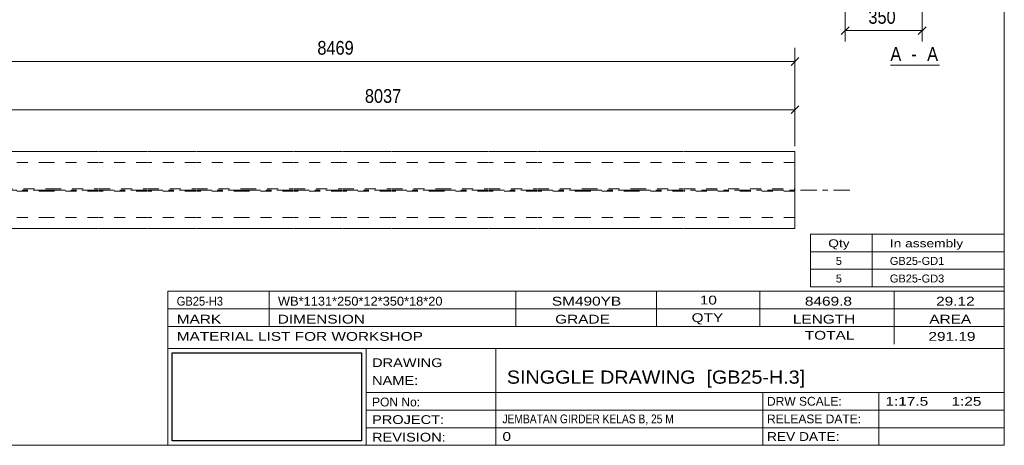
# Model space of a CAD drawing. Header units: millimetres. Extents: x 2 to 282, y 5 to 195.
# Tile 4 of 6: x 103 to 282, y 5 to 82. Entities that reach past the tile are written whole.
import ezdxf

# ---------------------------------------------------------------- set-up
doc = ezdxf.new("R2010")
doc.units = ezdxf.units.MM
for name, pattern in [('XKITLINE00', [0]), ('XKITLINE02', [4, 2, -2]), ('XKITLINE03', [6, 3, -1, 1, -1])]:
    doc.linetypes.add(name, pattern=pattern)
for name, color, linetype, lineweight in [('DrawingSheet', 5, 'Continuous', 0), ('OtherObjectType', 1, 'Continuous', 0), ('Part', 2, 'Continuous', 0), ('Z-DIMENSIONS', 1, 'Continuous', 0)]:
    doc.layers.add(name, color=color, linetype=linetype, lineweight=lineweight)
doc.styles.add('ARIAL', font='ARIAL.TTF')
doc.styles.add('ARIAL_NARROW', font='ARIALN.TTF')
picture_1 = doc.add_image_def('image2.jpg', size_in_pixel=(188, 71))

# ---------------------------------------------------------------- blocks, each defined once
blk = doc.blocks.new('*A21')
at = {"layer": 'Part', "linetype": 'XKITLINE00', "lineweight": 0}
for p, q in [((99.76, 58.41), (108.52, 58.41)), ((108.62, 58.41), (117.38, 58.41)), ((117.48, 58.41), (126.24, 58.41)), ((126.34, 58.41), (135.1, 58.41)), ((135.2, 58.41), (143.96, 58.41)), ((144.06, 58.41), (152.82, 58.41)), ((152.92, 58.41), (161.68, 58.41)), ((161.78, 58.41), (170.54, 58.41)), ((170.64, 58.41), (179.4, 58.41)), ((179.5, 58.41), (188.26, 58.41)), ((188.36, 58.41), (197.12, 58.41)), ((197.22, 58.41), (205.98, 58.41)), ((206.08, 58.41), (214.84, 58.41)), ((214.94, 58.41), (223.7, 58.41)), ((223.8, 58.41), (243.95, 58.41)), ((243.95, 58.41), (243.95, 44.41)), ((108.52, 44.41), (99.76, 44.41)), ((117.38, 44.41), (108.62, 44.41)), ((126.24, 44.41), (117.48, 44.41)), ((135.1, 44.41), (126.34, 44.41)), ((143.96, 44.41), (135.2, 44.41)), ((152.82, 44.41), (144.06, 44.41)), ((161.68, 44.41), (152.92, 44.41)), ((170.54, 44.41), (161.78, 44.41)), ((179.4, 44.41), (170.64, 44.41)), ((188.26, 44.41), (179.5, 44.41)), ((197.12, 44.41), (188.36, 44.41)), ((205.98, 44.41), (197.22, 44.41)), ((214.84, 44.41), (206.08, 44.41)), ((223.7, 44.41), (214.94, 44.41)), ((243.95, 44.41), (223.8, 44.41))]:
    blk.add_line(p, q, dxfattribs=at)
at = {"layer": 'Part', "linetype": 'XKITLINE02', "lineweight": 0}
for p, q in [((108.52, 56.41), (99.76, 56.41)), ((117.38, 56.41), (108.62, 56.41)), ((126.24, 56.41), (117.48, 56.41)), ((135.1, 56.41), (126.34, 56.41)), ((143.96, 56.41), (135.2, 56.41)), ((152.82, 56.41), (144.06, 56.41)), ((161.68, 56.41), (152.92, 56.41)), ((170.54, 56.41), (161.78, 56.41)), ((179.4, 56.41), (170.64, 56.41)), ((188.26, 56.41), (179.5, 56.41)), ((197.12, 56.41), (188.36, 56.41)), ((205.98, 56.41), (197.22, 56.41)), ((214.84, 56.41), (206.08, 56.41)), ((223.7, 56.41), (214.94, 56.41)), ((243.95, 56.41), (223.8, 56.41)), ((99.76, 51.65), (108.52, 51.65)), ((108.52, 51.17), (99.76, 51.17)), ((108.62, 51.65), (117.38, 51.65)), ((117.38, 51.17), (108.62, 51.17)), ((117.48, 51.65), (126.24, 51.65)), ((126.24, 51.17), (117.48, 51.17)), ((126.34, 51.65), (135.1, 51.65)), ((135.1, 51.17), (126.34, 51.17)), ((135.2, 51.65), (143.96, 51.65)), ((143.96, 51.17), (135.2, 51.17)), ((144.06, 51.65), (152.82, 51.65)), ((152.82, 51.17), (144.06, 51.17)), ((152.92, 51.65), (161.68, 51.65)), ((161.68, 51.17), (152.92, 51.17)), ((161.78, 51.65), (170.54, 51.65)), ((170.54, 51.17), (161.78, 51.17)), ((170.64, 51.65), (179.4, 51.65)), ((179.4, 51.17), (170.64, 51.17)), ((179.5, 51.65), (188.26, 51.65)), ((188.26, 51.17), (179.5, 51.17)), ((188.36, 51.65), (197.12, 51.65)), ((197.12, 51.17), (188.36, 51.17)), ((197.22, 51.65), (205.98, 51.65)), ((205.98, 51.17), (197.22, 51.17)), ((206.08, 51.65), (214.84, 51.65)), ((214.84, 51.17), (206.08, 51.17)), ((214.94, 51.65), (223.7, 51.65)), ((223.7, 51.17), (214.94, 51.17)), ((223.8, 51.65), (243.95, 51.65)), ((243.95, 51.17), (223.8, 51.17)), ((108.52, 46.41), (99.76, 46.41)), ((117.38, 46.41), (108.62, 46.41)), ((126.24, 46.41), (117.48, 46.41)), ((135.1, 46.41), (126.34, 46.41)), ((143.96, 46.41), (135.2, 46.41)), ((152.82, 46.41), (144.06, 46.41)), ((161.68, 46.41), (152.92, 46.41)), ((170.54, 46.41), (161.78, 46.41)), ((179.4, 46.41), (170.64, 46.41)), ((188.26, 46.41), (179.5, 46.41)), ((197.12, 46.41), (188.36, 46.41)), ((205.98, 46.41), (197.22, 46.41)), ((214.84, 46.41), (206.08, 46.41)), ((223.7, 46.41), (214.94, 46.41)), ((243.95, 46.41), (223.8, 46.41))]:
    blk.add_line(p, q, dxfattribs=at)
at = {"layer": 'Part', "linetype": 'XKITLINE03', "lineweight": 0}
for p, q in [((108.52, 51.41), (99.76, 51.41)), ((117.38, 51.41), (108.62, 51.41)), ((126.24, 51.41), (117.48, 51.41)), ((135.1, 51.41), (126.34, 51.41)), ((143.96, 51.41), (135.2, 51.41)), ((152.82, 51.41), (144.06, 51.41)), ((161.68, 51.41), (152.92, 51.41)), ((170.54, 51.41), (161.78, 51.41)), ((179.4, 51.41), (170.64, 51.41)), ((188.26, 51.41), (179.5, 51.41)), ((197.12, 51.41), (188.36, 51.41)), ((205.98, 51.41), (197.22, 51.41)), ((214.84, 51.41), (206.08, 51.41)), ((223.7, 51.41), (214.94, 51.41)), ((253.95, 51.41), (223.8, 51.41))]:
    blk.add_line(p, q, dxfattribs=at)
blk = doc.blocks.new('*A40')
at = {"layer": 'DrawingSheet', "linetype": 'XKITLINE00', "lineweight": 0}
for p, q in [((282, 5), (282, 195)), ((5, 5), (282, 5))]:
    blk.add_line(p, q, dxfattribs=at)
blk = doc.blocks.new('*A42')
at = {"layer": 'OtherObjectType', "linetype": 'XKITLINE00', "lineweight": 0}
for p, q in [((246.8, 40.2), (246.8, 43.4)), ((246.8, 43.4), (282, 43.4)), ((258, 40.2), (258, 43.4)), ((282, 40.2), (282, 43.4)), ((246.8, 40.2), (282, 40.2)), ((246.8, 37), (246.8, 40.2)), ((258, 37), (258, 40.2)), ((282, 37), (282, 40.2)), ((246.8, 37), (282, 37)), ((246.8, 33.8), (246.8, 37)), ((258, 33.8), (258, 37)), ((282, 33.8), (282, 37)), ((246.8, 33.8), (282, 33.8))]:
    blk.add_line(p, q, dxfattribs=at)
at = {"layer": 'OtherObjectType', "style": 'ARIAL_NARROW'}
for s, width, p in [('Qty', 1.513248, (250, 41)), ('In assembly', 1.513248, (261.2, 41)), ('5', 1.211571, (251.38, 37.8)), ('GB25-GD1', 1.211571, (261.2, 37.8)), ('5', 1.211571, (251.38, 34.6)), ('GB25-GD3', 1.211571, (261.2, 34.6))]:
    blk.add_text(s, height=1.44, dxfattribs=dict(at, width=width)).set_placement(p)
blk = doc.blocks.new('*A43')
at = {"layer": 'OtherObjectType', "linetype": 'XKITLINE00', "lineweight": 0}
for p, q in [((130, 33), (282, 33)), ((130, 33), (130, 29.8)), ((130, 33), (282, 33)), ((148.4, 29.8), (148.4, 33)), ((193.2, 29.8), (193.2, 33)), ((218.8, 29.8), (218.8, 33)), ((237.6, 29.8), (237.6, 33)), ((262, 29.8), (262, 33)), ((282, 29.8), (282, 33)), ((130, 29.8), (282, 29.8)), ((130, 29.8), (282, 29.8)), ((130, 26.6), (130, 29.8)), ((148.4, 26.6), (148.4, 29.8)), ((193.2, 26.6), (193.2, 29.8)), ((218.8, 26.6), (218.8, 29.8)), ((237.6, 26.6), (237.6, 29.8)), ((262, 26.6), (262, 29.8)), ((282, 26.6), (282, 29.8)), ((130, 26.6), (282, 26.6)), ((130, 22.6), (130, 26.6)), ((262, 23.4), (262, 26.6)), ((282, 22.6), (282, 26.6)), ((130, 22.6), (130, 5)), ((130, 22.6), (282, 22.6)), ((166, 17.8), (166, 22.6)), ((189.6, 14.6), (189.6, 22.6)), ((282, 17.8), (282, 22.6)), ((166, 17.8), (166, 5)), ((282, 14.6), (282, 17.8)), ((166, 14.6), (282, 14.6)), ((189.6, 5), (189.6, 14.6)), ((238.13, 11.4), (238.13, 14.6)), ((259.2, 5), (259.2, 14.6)), ((282, 11.4), (282, 14.6)), ((166, 11.4), (282, 11.4)), ((238.13, 5), (238.13, 11.4)), ((282, 8.2), (282, 11.4)), ((166, 8.2), (282, 8.2)), ((282, 5), (282, 8.2)), ((130, 5), (282, 5)), ((160, 5), (282, 5))]:
    blk.add_line(p, q, dxfattribs=at)
at = {"layer": 'OtherObjectType', "style": 'ARIAL_NARROW'}
for s, height, width, p in [('10', 1.6, 1.525501, (226.65, 30.6)), ('GB25-H3', 1.6, 1.100501, (131.6, 30.4)), ('WB*1131*250*12*350*18*20', 1.6, 1.270501, (150, 30.4)), ('SM490YB', 1.6, 1.525501, (199.78, 30.4)), ('8469.8', 1.6, 1.525501, (245.76, 30.4)), ('29.12', 1.6, 1.525501, (269.61, 30.4)), ('MARK', 1.6, 1.525501, (131.6, 27.13)), ('DIMENSION', 1.6, 1.525501, (149.97, 27.13)), ('GRADE', 1.6, 1.525501, (200.37, 27.13)), ('QTY', 1.6, 1.525501, (225.17, 27.4)), ('LENGTH', 1.6, 1.525501, (243.57, 27.13)), ('AREA', 1.6, 1.525501, (268.37, 27.13)), ('MATERIAL LIST FOR WORKSHOP', 1.6, 1.525501, (131.6, 24)), ('TOTAL', 1.6, 1.525501, (245.74, 24.2)), ('291.19', 1.6, 1.525501, (268.21, 24)), ('DRAWING', 1.6, 1.445, (167.1, 19.22)), ('SINGGLE DRAWING  [GB25-H.3]', 2.4, 1.304651, (191.6, 16.2)), ('NAME:', 1.6, 1.445, (167.1, 15.98)), ('PON No:', 1.6, 1.19, (167.1, 12.07)), ('DRW SCALE:', 1.6, 1.19, (238.88, 12.2)), ('1:17.5', 1.6, 1.525501, (260.4, 12.2)), ('1:25', 1.6, 1.525501, (272.4, 12.2)), ('PROJECT:', 1.6, 1.445, (167.1, 8.87)), ('JEMBATAN GIRDER KELAS B, 25 M', 1.6, 1.015501, (190.8, 9)), ('RELEASE DATE:', 1.6, 1.19, (238.88, 9)), ('REVISION:', 1.6, 1.445, (167.1, 5.67)), ('0', 1.6, 1.525501, (190.8, 5.8)), ('REV DATE:', 1.6, 1.36, (238.88, 5.8))]:
    blk.add_text(s, height=height, dxfattribs=dict(at, width=width)).set_placement(p)
image = blk.add_image(picture_1, insert=(130.8, 5.8), size_in_units=(34.4, 16))
blk = doc.blocks.new('*A88')
at = {"layer": 'Z-DIMENSIONS', "linetype": 'XKITLINE00', "lineweight": 0}
for p, q in [((77.79, 57.41), (77.79, 77.26)), ((243.95, 59.41), (243.95, 77.26)), ((78.49, 75.47), (77.08, 74.05)), ((244.66, 75.47), (243.25, 74.05)), ((77.79, 74.76), (243.95, 74.76))]:
    blk.add_line(p, q, dxfattribs=at)
at = {"layer": 'Z-DIMENSIONS'}
for p in [(77.79, 74.76), (243.95, 74.76)]:
    blk.add_point(p, dxfattribs=at)
at = {"layer": 'Z-DIMENSIONS', "style": 'ARIAL', "width": 0.85}
blk.add_text('8469', height=2.5, dxfattribs=at).set_placement((157.16, 76.01))
blk = doc.blocks.new('*A97')
at = {"layer": 'Z-DIMENSIONS', "linetype": 'XKITLINE00', "lineweight": 0}
for p, q in [((95.06, 57.81), (95.06, 68.5)), ((243.95, 59.41), (243.95, 68.5)), ((95.77, 66.71), (94.36, 65.3)), ((244.66, 66.71), (243.25, 65.3)), ((95.06, 66), (243.95, 66))]:
    blk.add_line(p, q, dxfattribs=at)
at = {"layer": 'Z-DIMENSIONS'}
for p in [(95.06, 66), (243.95, 66)]:
    blk.add_point(p, dxfattribs=at)
at = {"layer": 'Z-DIMENSIONS', "style": 'ARIAL', "width": 0.85}
blk.add_text('8037', height=2.5, dxfattribs=at).set_placement((165.8, 67.25))
blk = doc.blocks.new('*A127')
at = {"layer": 'Z-DIMENSIONS', "linetype": 'XKITLINE00', "lineweight": 0}
for p, q in [((253.08, 87.36), (253.08, 78.38)), ((267.08, 87.36), (267.08, 78.38)), ((253.79, 81.08), (252.37, 79.67)), ((267.79, 81.08), (266.37, 79.67)), ((253.08, 80.38), (267.08, 80.38))]:
    blk.add_line(p, q, dxfattribs=at)
at = {"layer": 'Z-DIMENSIONS'}
for p in [(253.08, 80.38), (267.08, 80.38)]:
    blk.add_point(p, dxfattribs=at)
at = {"layer": 'Z-DIMENSIONS', "style": 'ARIAL', "width": 0.85}
blk.add_text('350', height=2.5, dxfattribs=at).set_placement((257.3, 81.63))
blk = doc.blocks.new('*A129')
at = {"layer": 'OtherObjectType', "linetype": 'XKITLINE00', "lineweight": 0}
blk.add_line((261.3, 74.13), (270.21, 74.13), dxfattribs=at)
at = {"layer": 'OtherObjectType', "style": 'ARIAL', "width": 0.85}
for s, p in [('A', (261.3, 74.88)), ('A', (267.98, 74.88)), (' - ', (264.27, 74.88))]:
    blk.add_text(s, height=2.5, dxfattribs=at).set_placement(p)

msp = doc.modelspace()

# ---------------------------------------------------------------- block references
at = {"lineweight": 0}
for name in ['*A40', '*A127', '*A88', '*A129', '*A97', '*A21', '*A42', '*A43']:
    msp.add_blockref(name, (0, 0), dxfattribs=at)

doc.saveas('drawing.dxf')
